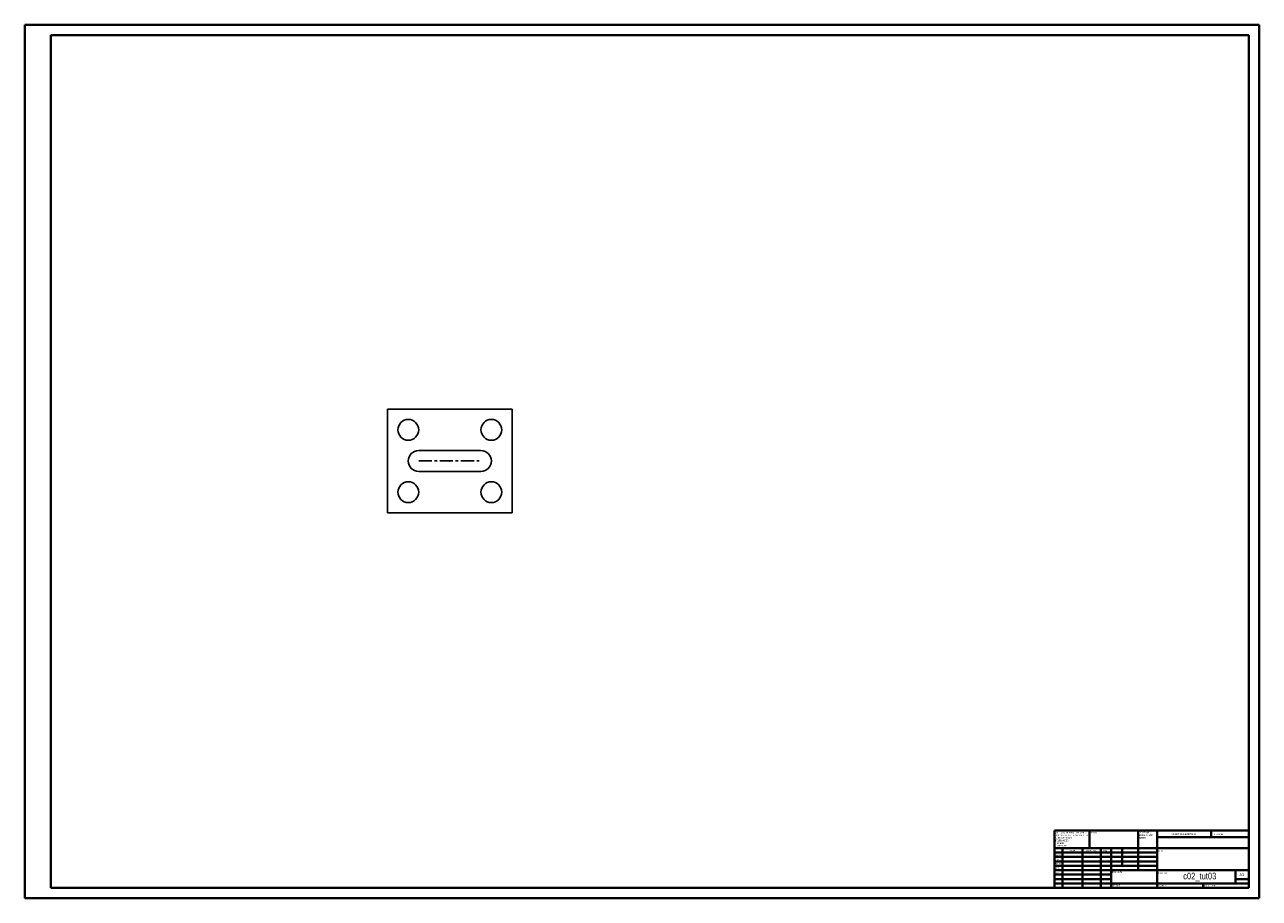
# Model space of a CAD drawing. Header units: millimetres. Extents: x 0 to 1189, y 0 to 841.
import ezdxf

# ---------------------------------------------------------------- set-up
doc = ezdxf.new("R2010")
doc.units = ezdxf.units.MM
doc.header["$PDSIZE"] = -1
doc.linetypes.add('CENTERX2', pattern=[20.32, 12.7, -2.54, 2.54, -2.54])
doc.styles.add('SLDTEXTSTYLE0', font='TXT', dxfattribs={"width": 0.75})
doc.styles.add('SLDTEXTSTYLE1', font='TXT', dxfattribs={"width": 0.6875})

# ---------------------------------------------------------------- blocks, each defined once
blk = doc.blocks.new('SW_NOTE_0')
at = {"color": 0, "linetype": 'Continuous', "lineweight": 0, "char_height": 1.5, "attachment_point": 1, "style": 'SLDTEXTSTYLE0'}
for s, insert in [('DEBUR AND', (0, 1.9)), ('BREAK SHARP', (0, -0.6)), ('EDGES', (0, -3.1))]:
    blk.add_mtext(s, dxfattribs=dict(at, insert=insert))
blk = doc.blocks.new('SW_NOTE_1')
at = {"color": 0, "linetype": 'Continuous', "lineweight": 0, "char_height": 1.5, "attachment_point": 1, "style": 'SLDTEXTSTYLE0'}
for s, insert in [('UNLESS OTHERWISE SPECIFIED:', (0, 1.9)), ('SURFACE FINISH:', (0, -3.1)), ('TOLERANCES:', (0, -5.6)), ('DIMENSIONS ARE IN MILLIMETERS', (0, -0.6)), ('ANGULAR:', (1.7, -10.6)), ('LINEAR:', (1.7, -8.1))]:
    blk.add_mtext(s, dxfattribs=dict(at, insert=insert))

msp = doc.modelspace()

# ---------------------------------------------------------------- linework, layer by layer
at = {"color": 7, "linetype": 'Continuous', "lineweight": 40}
for p, q in [((0.1, 0.2), (0.1, 841.2)), ((0.1, 841.2), (1189.1, 841.2)), ((1189.1, 0.2), (1189.1, 841.2)), ((25.1, 10.2), (25.1, 831.2)), ((25.1, 831.2), (1179.1, 831.2)), ((1179.1, 10.2), (1179.1, 831.2)), ((991.9, 65.5), (1179.1, 65.5)), ((991.9, 65.5), (991.9, 10.2)), ((1025.7, 48.5), (1025.7, 65.5)), ((1072.5, 65.5), (1072.5, 27.2)), ((1090.7, 65.5), (1090.7, 10.2)), ((1142.7, 59.1), (1142.7, 65.5)), ((1179.1, 65.5), (1179.1, 10.2)), ((1179.1, 48.5), (991.9, 48.5)), ((999.7, 48.5), (999.7, 10.2)), ((1018.9, 48.5), (1018.9, 10.2)), ((1036.3, 48.5), (1036.3, 10.2)), ((1046.5, 10.2), (1046.5, 48.5)), ((1056.9, 31.5), (1056.9, 48.5)), ((1179.1, 59.1), (1090.7, 59.1)), ((1090.7, 44.2), (991.9, 44.2)), ((1090.7, 40), (991.9, 40)), ((1090.7, 35.7), (991.9, 35.7)), ((1090.7, 31.5), (991.9, 31.5)), ((1046.5, 27.2), (991.9, 27.2)), ((1046.5, 27.2), (1179.1, 27.2)), ((1166.1, 14.5), (1166.1, 27.2)), ((1046.5, 23), (991.9, 23)), ((1046.5, 18.7), (991.9, 18.7)), ((991.9, 14.5), (1179.1, 14.5)), ((1134.9, 10.2), (1134.9, 14.5)), ((1179.1, 18.7), (1166.1, 18.7)), ((0.1, 0.2), (1189.1, 0.2)), ((25.1, 10.2), (1179.1, 10.2))]:
    msp.add_line(p, q, dxfattribs=at)
at = {"color": 7, "linetype": 'Continuous'}
for p, q in [((349.5, 371.2), (349.5, 471.2)), ((349.5, 471.2), (469.5, 471.2)), ((469.5, 371.2), (469.5, 471.2)), ((379.5, 431.2), (439.5, 431.2)), ((379.5, 411.2), (439.5, 411.2)), ((349.5, 371.2), (469.5, 371.2))]:
    msp.add_line(p, q, dxfattribs=at)
at = {"color": 7, "linetype": 'CENTERX2'}
msp.add_line((379.5, 421.2), (439.5, 421.2), dxfattribs=at)
at = {"color": 7, "linetype": 'Continuous'}
for centre in [(369.5, 451.2), (449.5, 451.2), (369.5, 391.2), (449.5, 391.2)]:
    msp.add_circle(centre, 10, dxfattribs=at)
for centre, start, end in [((379.5, 421.2), 90, 270), ((439.5, 421.2), 270, 90)]:
    msp.add_arc(centre, 10, start, end, dxfattribs=at)
msp.add_point((409.5, 421.2), dxfattribs=at)

# ---------------------------------------------------------------- block references
at = {"color": 7, "linetype": 'Continuous', "lineweight": 0}
for name, p in [('SW_NOTE_1', (992.5, 62.2)), ('SW_NOTE_0', (1073.2, 62.3))]:
    msp.add_blockref(name, p, dxfattribs=at)

# ---------------------------------------------------------------- texts
for s, insert, char_height, attachment_point, style in [('FINISH:', (1026.3, 64.1), 1.5, 1, 'SLDTEXTSTYLE0'), ('DO NOT SCALE DRAWING', (1104.5, 62.7), 1.5, 1, 'SLDTEXTSTYLE0'), ('REVISION', (1145.2, 62.5), 1.5, 1, 'SLDTEXTSTYLE0'), ('DRAWN', (992.1, 42.6), 1.5, 1, 'SLDTEXTSTYLE0'), ("CHK'D", (992.3, 38.4), 1.5, 1, 'SLDTEXTSTYLE0'), ('NAME', (1006.2, 46.7), 1.5, 1, 'SLDTEXTSTYLE0'), ('SIGNATURE', (1021.9, 46.8), 1.5, 1, 'SLDTEXTSTYLE0'), ('DATE', (1039.1, 46.8), 1.5, 1, 'SLDTEXTSTYLE0'), ('TITLE:', (1091.8, 46.5), 1.5, 1, 'SLDTEXTSTYLE0'), ("APPV'D", (992.3, 34.3), 1.5, 1, 'SLDTEXTSTYLE0'), ('MFG', (992.3, 29.9), 1.5, 1, 'SLDTEXTSTYLE0'), ('Q.A', (992.5, 25.6), 1.5, 1, 'SLDTEXTSTYLE0'), ('MATERIAL:', (1047.5, 26.2), 1.5, 1, 'SLDTEXTSTYLE0'), ('DWG NO.', (1092, 25.1), 1.5, 1, 'SLDTEXTSTYLE0'), ('c02_tut03', (1131.7, 24.8), 6.35, 2, 'SLDTEXTSTYLE0'), ('A1', (1170, 24.5), 2.91, 1, 'SLDTEXTSTYLE0'), ('WEIGHT:', (1047.5, 13.2), 1.5, 1, 'SLDTEXTSTYLE0'), ('SCALE:1:1', (1092, 13.1), 1.5, 1, 'SLDTEXTSTYLE0'), ('SHEET 1 OF 1', (1136.4, 13.1), 1.5, 1, 'SLDTEXTSTYLE1')]:
    msp.add_mtext(s, dxfattribs=dict(at, insert=insert, char_height=char_height, attachment_point=attachment_point, style=style))

doc.saveas('drawing.dxf')
